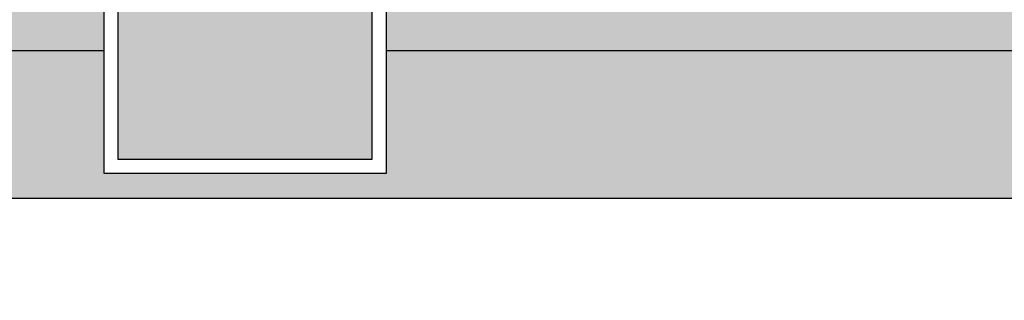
# Model space of a CAD drawing. Header units: millimetres. Extents: x 2341 to 31069, y -7915 to 10644.
# Tile 76 of 105: x 17949 to 18228, y 1636 to 1716. Entities that reach past the tile are written whole.
import ezdxf

# ---------------------------------------------------------------- set-up
doc = ezdxf.new("R2010")
doc.units = ezdxf.units.MM
doc.layers.add('koła', color=7, linetype='Continuous')

msp = doc.modelspace()

# ---------------------------------------------------------------- hatches: boundary and pattern name
at = {"layer": 'koła', "true_color": 0xd3da7b}
h = msp.add_hatch(color=53, dxfattribs=at)
h.dxf.hatch_style = 1
h.paths.add_polyline_path([(18022.66573520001, 2005.882090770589, -0.08164325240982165), (18030.55890356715, 2053.899258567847), (17971.52837264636, 2053.899258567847), (17971.52837264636, 2243.899258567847), (18069.52837264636, 2243.899258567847), (18069.52837264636, 2114.798042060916, -0.09391651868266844), (18116.52837264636, 2144.981323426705), (18116.52837264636, 2243.899258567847), (18214.52837264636, 2243.899258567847), (18214.52837264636, 2149.922083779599, -0.08803035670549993), (18261.52837264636, 2126.726750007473), (18261.52837264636, 2243.899258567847), (18359.52837264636, 2243.899258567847), (18359.52837264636, 2053.899258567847), (18314.77256683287, 2053.899258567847, -0.0816432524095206), (18322.66573520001, 2005.882090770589, -0.02545795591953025), (18321.88901330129, 1990.636984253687, -0.3253136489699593), (18437.73708292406, 1909.899258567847), (18497.52837264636, 1909.899258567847), (18497.52837264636, 2053.899258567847), (18406.52837264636, 2053.899258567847), (18406.52837264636, 2243.899258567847), (18497.52837264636, 2243.899258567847), (18497.52837264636, 2333.899258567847), (16707.52837264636, 2333.899258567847), (16707.52837264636, 2338.899258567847), (16627.52837264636, 2338.899258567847), (16627.52837264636, 2249.393708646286, -0.5350938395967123), (16958.52837264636, 2214.932398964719), (16958.52837264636, 2243.899258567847), (17056.52837264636, 2243.899258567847), (17056.52837264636, 2053.899258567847), (16969.66006948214, 2053.899258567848, -0.01786083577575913), (16964.33412183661, 2040.645197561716, -0.4093380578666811), (17082.33325534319, 1920.661879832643, -0.1686126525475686), (17056.52837264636, 1846.316201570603), (17056.52837264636, 1721.899258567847), (16958.52837264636, 1721.899258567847), (16958.52837264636, 1800.722216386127, -0.1017120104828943), (16911.52837264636, 1811.947281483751), (16911.52837264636, 1721.899258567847), (16813.52837264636, 1721.899258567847), (16813.52837264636, 1911.899258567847), (16842.65361434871, 1911.899258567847, -0.01827375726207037), (16842.33325534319, 1920.661879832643, -0.0224365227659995), (16842.81603081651, 1931.415160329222, -0.3066851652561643), (16627.52837264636, 1994.198885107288), (16627.52837264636, 1706.899258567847), (17248.52837264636, 1706.899258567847), (17248.52837264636, 1911.899258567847), (17328.52837264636, 1911.899258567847), (17328.52837264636, 1706.899258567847), (17480.52837264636, 1706.899258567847, -0.02209113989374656), (17481.1914304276, 1721.899258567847), (17392.52837264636, 1721.899258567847), (17392.52837264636, 1911.899258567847), (17490.52837264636, 1911.899258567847), (17490.52837264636, 1764.344885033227, -0.1253999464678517), (17537.52837264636, 1833.907132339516), (17537.52837264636, 1911.899258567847), (17635.52837264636, 1911.899258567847), (17635.52837264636, 1876.236200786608, -0.06954057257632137), (17682.52837264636, 1873.860331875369), (17682.52837264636, 1911.899258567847), (17780.52837264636, 1911.899258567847), (17780.52837264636, 1816.44377006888, -0.1768631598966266), (17820.52837264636, 1706.899258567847), (17972.52837264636, 1706.899258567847), (17972.52837264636, 1911.899258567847), (18052.52837264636, 1911.899258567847), (18052.52837264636, 1706.899258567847), (18497.52837264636, 1706.899258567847), (18497.52837264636, 1719.899258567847), (18406.52837264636, 1719.899258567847), (18406.52837264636, 1783.232121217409, -0.1147189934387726), (18359.52837264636, 1755.939154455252), (18359.52837264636, 1719.899258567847), (18261.52837264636, 1719.899258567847), (18261.52837264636, 1768.409512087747, -0.1523636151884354), (18214.52837264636, 1822.25849424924), (18214.52837264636, 1719.899258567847), (18116.52837264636, 1719.899258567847), (18116.52837264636, 1866.782858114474, -0.3058360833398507)])
h.paths.add_polyline_path([(17247.52837264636, 2053.899258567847), (17247.52837264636, 2243.899258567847), (17345.52837264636, 2243.899258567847), (17345.52837264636, 2218.906992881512, -0.6831114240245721), (17623.86811359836, 2243.899258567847), (17635.52837264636, 2243.899258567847), (17635.52837264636, 2211.685989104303, -0.05827930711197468), (17639.57659968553, 2177.072697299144, -0.05827930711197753), (17635.52837264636, 2142.459405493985), (17635.52837264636, 2053.899258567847), (17575.1821134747, 2053.899258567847, -0.3133742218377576), (17403.97108589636, 2053.899258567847), (17392.52837264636, 2053.899258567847), (17392.52837264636, 2062.69769291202, -0.1471803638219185), (17345.52837264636, 2135.238401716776), (17345.52837264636, 2053.899258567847)])
h.paths.add_polyline_path([(17341.52837264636, 2057.899258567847), (17251.52837264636, 2057.899258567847), (17251.52837264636, 2239.899258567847), (17341.52837264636, 2239.899258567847)], flags=16)
h.paths.add_polyline_path([(17337.52837264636, 2061.899258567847), (17255.52837264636, 2061.899258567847), (17255.52837264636, 2095.899258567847), (17337.52837264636, 2095.899258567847)], flags=0)
h.paths.add_polyline_path([(17396.52837264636, 2057.899258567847), (17396.52837264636, 2086.287084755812, -0.1957157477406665), (17359.57659968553, 2177.072697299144, -0.7749814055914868), (17603.38707020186, 2239.899258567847), (17631.52837264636, 2239.899258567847), (17631.52837264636, 2057.899258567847), (17541.51590562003, 2057.899258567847, -0.2084463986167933), (17437.63729375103, 2057.899258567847)], flags=16)
h.paths.add_polyline_path([(17400.52837264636, 2061.899258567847), (17400.52837264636, 2095.899258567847), (17482.52837264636, 2095.899258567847), (17482.52837264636, 2061.899258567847)], flags=0)
h.paths.add_polyline_path([(17337.52837264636, 2101.899258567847), (17255.52837264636, 2101.899258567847), (17255.52837264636, 2195.899258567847), (17337.52837264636, 2195.899258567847)], flags=0)
h.paths.add_polyline_path([(17400.52837264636, 2101.899258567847), (17400.52837264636, 2195.899258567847), (17482.52837264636, 2195.899258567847), (17482.52837264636, 2101.899258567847)], flags=0)
h.paths.add_polyline_path([(17201.52837264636, 2053.899258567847), (17103.52837264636, 2053.899258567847), (17103.52837264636, 2243.899258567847), (17201.52837264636, 2243.899258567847)], flags=16)
h.paths.add_polyline_path([(17201.52837264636, 1911.899258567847), (17201.52837264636, 1721.899258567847), (17103.52837264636, 1721.899258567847), (17103.52837264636, 1911.899258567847)], flags=16)
h.paths.add_polyline_path([(17197.52837264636, 2057.899258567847), (17107.52837264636, 2057.899258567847), (17107.52837264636, 2239.899258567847), (17197.52837264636, 2239.899258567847)], flags=0)
h.paths.add_polyline_path([(17197.52837264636, 1907.899258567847), (17197.52837264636, 1725.899258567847), (17107.52837264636, 1725.899258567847), (17107.52837264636, 1907.899258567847)], flags=0)
h.paths.add_polyline_path([(17193.52837264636, 2061.899258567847), (17111.52837264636, 2061.899258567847), (17111.52837264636, 2095.899258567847), (17193.52837264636, 2095.899258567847)], flags=0)
h.paths.add_polyline_path([(17193.52837264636, 1903.899258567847), (17193.52837264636, 1869.899258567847), (17111.52837264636, 1869.899258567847), (17111.52837264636, 1903.899258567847)], flags=0)
h.paths.add_polyline_path([(17193.52837264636, 2101.899258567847), (17111.52837264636, 2101.899258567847), (17111.52837264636, 2195.899258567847), (17193.52837264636, 2195.899258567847)], flags=0)
h.paths.add_polyline_path([(17193.52837264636, 1863.899258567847), (17193.52837264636, 1769.899258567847), (17111.52837264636, 1769.899258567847), (17111.52837264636, 1863.899258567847)], flags=0)
h.paths.add_polyline_path([(17337.52837264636, 2201.899258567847), (17255.52837264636, 2201.899258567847), (17255.52837264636, 2235.899258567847), (17337.52837264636, 2235.899258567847)], flags=0)
h.paths.add_polyline_path([(17545.52837264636, 2061.899258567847), (17545.52837264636, 2095.899258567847), (17627.52837264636, 2095.899258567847), (17627.52837264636, 2061.899258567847)], flags=0)
h.paths.add_polyline_path([(17400.52837264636, 2201.899258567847), (17400.52837264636, 2235.899258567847), (17482.52837264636, 2235.899258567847), (17482.52837264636, 2201.899258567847)], flags=0)
h.paths.add_polyline_path([(17545.52837264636, 2101.899258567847), (17545.52837264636, 2195.899258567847), (17627.52837264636, 2195.899258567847), (17627.52837264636, 2101.899258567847)], flags=0)
h.paths.add_polyline_path([(17193.52837264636, 2201.899258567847), (17111.52837264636, 2201.899258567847), (17111.52837264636, 2235.899258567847), (17193.52837264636, 2235.899258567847)], flags=0)
h.paths.add_polyline_path([(17193.52837264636, 1763.899258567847), (17193.52837264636, 1729.899258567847), (17111.52837264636, 1729.899258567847), (17111.52837264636, 1763.899258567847)], flags=0)
h.paths.add_polyline_path([(17545.52837264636, 2201.899258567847), (17545.52837264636, 2235.899258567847), (17627.52837264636, 2235.899258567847), (17627.52837264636, 2201.899258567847)], flags=0)
h.paths.add_polyline_path([(17682.52837264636, 2053.899258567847), (17682.52837264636, 2243.899258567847), (17780.52837264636, 2243.899258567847), (17780.52837264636, 2053.899258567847)], flags=16)
h.paths.add_polyline_path([(17686.52837264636, 2057.899258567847), (17686.52837264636, 2239.899258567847), (17776.52837264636, 2239.899258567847), (17776.52837264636, 2057.899258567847)], flags=0)
h.paths.add_polyline_path([(17690.52837264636, 2061.899258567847), (17690.52837264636, 2095.899258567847), (17772.52837264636, 2095.899258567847), (17772.52837264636, 2061.899258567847)], flags=0)
h.paths.add_polyline_path([(17690.52837264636, 2101.899258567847), (17690.52837264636, 2195.899258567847), (17772.52837264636, 2195.899258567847), (17772.52837264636, 2101.899258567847)], flags=0)
h.paths.add_polyline_path([(17690.52837264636, 2201.899258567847), (17690.52837264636, 2235.899258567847), (17772.52837264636, 2235.899258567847), (17772.52837264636, 2201.899258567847)], flags=0)
h.paths.add_polyline_path([(17827.52837264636, 2053.899258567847), (17827.52837264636, 2243.899258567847), (17925.52837264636, 2243.899258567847), (17925.52837264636, 2053.899258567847)], flags=16)
h.paths.add_polyline_path([(17827.52837264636, 1911.899258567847), (17925.52837264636, 1911.899258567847), (17925.52837264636, 1721.899258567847), (17827.52837264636, 1721.899258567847)], flags=16)
h.paths.add_polyline_path([(17831.52837264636, 2057.899258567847), (17831.52837264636, 2239.899258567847), (17921.52837264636, 2239.899258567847), (17921.52837264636, 2057.899258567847)], flags=0)
h.paths.add_polyline_path([(17831.52837264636, 1907.899258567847), (17921.52837264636, 1907.899258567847), (17921.52837264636, 1725.899258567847), (17831.52837264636, 1725.899258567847)], flags=0)
h.paths.add_polyline_path([(17835.52837264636, 2061.899258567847), (17835.52837264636, 2095.899258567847), (17917.52837264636, 2095.899258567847), (17917.52837264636, 2061.899258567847)], flags=0)
h.paths.add_polyline_path([(17835.52837264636, 1903.899258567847), (17917.52837264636, 1903.899258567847), (17917.52837264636, 1869.899258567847), (17835.52837264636, 1869.899258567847)], flags=0)
h.paths.add_polyline_path([(17835.52837264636, 2101.899258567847), (17835.52837264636, 2195.899258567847), (17917.52837264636, 2195.899258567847), (17917.52837264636, 2101.899258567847)], flags=0)
h.paths.add_polyline_path([(17835.52837264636, 1863.899258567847), (17917.52837264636, 1863.899258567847), (17917.52837264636, 1769.899258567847), (17835.52837264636, 1769.899258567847)], flags=0)
h.paths.add_polyline_path([(17835.52837264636, 2201.899258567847), (17835.52837264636, 2235.899258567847), (17917.52837264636, 2235.899258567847), (17917.52837264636, 2201.899258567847)], flags=0)
h.paths.add_polyline_path([(17835.52837264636, 1763.899258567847), (17917.52837264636, 1763.899258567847), (17917.52837264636, 1729.899258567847), (17835.52837264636, 1729.899258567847)], flags=0)
h.paths.add_polyline_path([(19645.92507849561, 2053.899258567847), (19601.52837264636, 2053.899258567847), (19601.52837264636, 2243.899258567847), (19699.52837264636, 2243.899258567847), (19699.52837264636, 2063.059998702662, -0.4104074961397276), (19847.57659968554, 1913.072697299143, -0.00528950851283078), (19847.54302688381, 1909.899258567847), (19853.52837264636, 1909.899258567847), (19853.52837264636, 1840.618040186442, -0.1211626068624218), (19900.52837264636, 1807.812627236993), (19900.52837264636, 1909.899258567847), (19998.52837264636, 1909.899258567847), (19998.52837264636, 1719.899258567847), (19930.01289633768, 1719.899258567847, -0.02732615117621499), (19928.34337489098, 1706.899258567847), (20303.72491486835, 1706.899258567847, -0.1330860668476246), (20370.52837264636, 1765.590745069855), (20370.52837264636, 1909.899258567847), (20450.52837264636, 1909.899258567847), (20450.52837264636, 1782.901829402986, -0.064302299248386), (20493.52837264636, 1776.030757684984), (20493.52837264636, 1909.899258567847), (20591.52837264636, 1909.899258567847), (20591.52837264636, 1719.899258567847), (20577.59122476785, 1719.899258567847, -0.02372085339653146), (20587.1248581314, 1706.899258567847), (20979.62299588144, 1706.899258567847), (20979.62299588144, 1794.685420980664), (21184.62299588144, 1794.685420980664), (21184.62299588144, 1706.899258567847), (21229.52837264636, 1706.899258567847), (21229.52837264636, 2006.899258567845), (21226.53115146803, 2007.028352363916), (21226.53115146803, 2012.028352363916), (21259.52837264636, 2010.607123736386), (21259.52837264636, 2338.899258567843), (21185.52559382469, 2338.899258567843), (21185.52559382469, 2333.899258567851), (20109.89357756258, 2333.899258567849, -0.1403883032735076), (20084.11562858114, 2243.899258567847), (20153.52837264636, 2243.899258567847), (20153.52837264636, 2053.899258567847), (20055.52837264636, 2053.899258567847), (20055.52837264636, 2209.285478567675, -0.0992990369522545), (19998.52837264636, 2174.331214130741), (19998.52837264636, 2053.899258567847), (19900.52837264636, 2053.899258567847), (19900.52837264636, 2168.519753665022, -0.07494379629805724), (19853.52837264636, 2187.47162668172), (19853.52837264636, 2053.899258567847), (19755.52837264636, 2053.899258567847), (19755.52837264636, 2243.899258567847), (19795.67152654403, 2243.899258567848, -0.1403883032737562), (19769.89357756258, 2333.899258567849), (19161.52837264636, 2333.899258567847), (19161.52837264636, 2243.899258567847), (19222.56992605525, 2243.899258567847, -0.8459225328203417), (19455.97375363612, 2204.661879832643), (19456.52837264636, 2243.899258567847), (19554.52837264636, 2243.899258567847), (19554.52837264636, 2053.899258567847), (19456.52837264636, 2053.899258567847), (19455.97375363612, 2204.661879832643, -0.2454379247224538), (19404.52837264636, 2106.171960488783), (19404.52837264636, 2053.899258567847), (19306.52837264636, 2053.899258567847), (19306.52837264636, 2088.330587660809, -0.1310008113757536), (19252.52837264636, 2118.424600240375), (19252.52837264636, 2053.899258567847), (19161.52837264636, 2053.899258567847), (19161.52837264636, 1909.899258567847), (19252.52837264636, 1909.899258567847), (19252.52837264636, 1719.899258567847), (19161.52837264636, 1719.899258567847), (19161.52837264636, 1706.899258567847), (19618.52837264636, 1706.899258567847), (19618.52837264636, 1785.591805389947, -0.1794148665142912), (19554.52837264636, 1867.937292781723), (19554.52837264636, 1719.899258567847), (19456.52837264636, 1719.899258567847), (19456.52837264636, 1909.899258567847), (19547.61017248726, 1909.899258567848, -0.00528950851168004), (19547.57659968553, 1913.072697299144, -0.3146190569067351)])
h.paths.add_polyline_path([(19404.52837264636, 1909.899258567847), (19404.52837264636, 1719.899258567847), (19306.52837264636, 1719.899258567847), (19306.52837264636, 1909.899258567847)], flags=16)
h.paths.add_polyline_path([(19400.52837264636, 1905.899258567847), (19400.52837264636, 1723.899258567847), (19310.52837264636, 1723.899258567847), (19310.52837264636, 1905.899258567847)], flags=0)
h.paths.add_polyline_path([(19396.52837264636, 1901.899258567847), (19396.52837264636, 1867.899258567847), (19314.52837264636, 1867.899258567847), (19314.52837264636, 1901.899258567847)], flags=0)
h.paths.add_polyline_path([(19396.52837264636, 1861.899258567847), (19396.52837264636, 1767.899258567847), (19314.52837264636, 1767.899258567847), (19314.52837264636, 1861.899258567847)], flags=0)
h.paths.add_polyline_path([(19396.52837264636, 1761.899258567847), (19396.52837264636, 1727.899258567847), (19314.52837264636, 1727.899258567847), (19314.52837264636, 1761.899258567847)], flags=0)
h.paths.add_polyline_path([(20055.52837264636, 1909.899258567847), (20153.52837264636, 1909.899258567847), (20153.52837264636, 1719.899258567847), (20055.52837264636, 1719.899258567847)], flags=16)
h.paths.add_polyline_path([(20059.52837264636, 1905.899258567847), (20149.52837264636, 1905.899258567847), (20149.52837264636, 1723.899258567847), (20059.52837264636, 1723.899258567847)], flags=0)
h.paths.add_polyline_path([(20063.52837264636, 1901.899258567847), (20145.52837264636, 1901.899258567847), (20145.52837264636, 1867.899258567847), (20063.52837264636, 1867.899258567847)], flags=0)
h.paths.add_polyline_path([(20063.52837264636, 1861.899258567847), (20145.52837264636, 1861.899258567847), (20145.52837264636, 1767.899258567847), (20063.52837264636, 1767.899258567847)], flags=0)
h.paths.add_polyline_path([(20063.52837264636, 1761.899258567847), (20145.52837264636, 1761.899258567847), (20145.52837264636, 1727.899258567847), (20063.52837264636, 1727.899258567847)], flags=0)
h.paths.add_polyline_path([(20202.52837264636, 2053.899258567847), (20202.52837264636, 2243.899258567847), (20300.52837264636, 2243.899258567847), (20300.52837264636, 2053.899258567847)], flags=16)
h.paths.add_polyline_path([(20202.52837264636, 1909.899258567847), (20300.52837264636, 1909.899258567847), (20300.52837264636, 1719.899258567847), (20202.52837264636, 1719.899258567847)], flags=16)
h.paths.add_polyline_path([(20206.52837264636, 2057.899258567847), (20206.52837264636, 2239.899258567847), (20296.52837264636, 2239.899258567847), (20296.52837264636, 2057.899258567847)], flags=0)
h.paths.add_polyline_path([(20206.52837264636, 1905.899258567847), (20296.52837264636, 1905.899258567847), (20296.52837264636, 1723.899258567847), (20206.52837264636, 1723.899258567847)], flags=0)
h.paths.add_polyline_path([(20210.52837264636, 2061.899258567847), (20210.52837264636, 2095.899258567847), (20292.52837264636, 2095.899258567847), (20292.52837264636, 2061.899258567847)], flags=0)
h.paths.add_polyline_path([(20210.52837264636, 1901.899258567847), (20292.52837264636, 1901.899258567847), (20292.52837264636, 1867.899258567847), (20210.52837264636, 1867.899258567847)], flags=0)
h.paths.add_polyline_path([(20210.52837264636, 2101.899258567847), (20210.52837264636, 2195.899258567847), (20292.52837264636, 2195.899258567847), (20292.52837264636, 2101.899258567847)], flags=0)
h.paths.add_polyline_path([(20210.52837264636, 1861.899258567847), (20292.52837264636, 1861.899258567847), (20292.52837264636, 1767.899258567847), (20210.52837264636, 1767.899258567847)], flags=0)
h.paths.add_polyline_path([(20210.52837264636, 2201.899258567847), (20210.52837264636, 2235.899258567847), (20292.52837264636, 2235.899258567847), (20292.52837264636, 2201.899258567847)], flags=0)
h.paths.add_polyline_path([(20210.52837264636, 1761.899258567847), (20292.52837264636, 1761.899258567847), (20292.52837264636, 1727.899258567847), (20210.52837264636, 1727.899258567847)], flags=0)
h.paths.add_polyline_path([(20353.52837264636, 2053.899258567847), (20353.52837264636, 2243.899258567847), (20451.52837264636, 2243.899258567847), (20451.52837264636, 2053.899258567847)], flags=16)
h.paths.add_polyline_path([(20357.52837264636, 2057.899258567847), (20357.52837264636, 2239.899258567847), (20447.52837264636, 2239.899258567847), (20447.52837264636, 2057.899258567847)], flags=0)
h.paths.add_polyline_path([(20361.52837264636, 2061.899258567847), (20361.52837264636, 2095.899258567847), (20443.52837264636, 2095.899258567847), (20443.52837264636, 2061.899258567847)], flags=0)
h.paths.add_polyline_path([(20361.52837264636, 2101.899258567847), (20361.52837264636, 2195.899258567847), (20443.52837264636, 2195.899258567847), (20443.52837264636, 2101.899258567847)], flags=0)
h.paths.add_polyline_path([(20361.52837264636, 2201.899258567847), (20361.52837264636, 2235.899258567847), (20443.52837264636, 2235.899258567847), (20443.52837264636, 2201.899258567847)], flags=0)
h.paths.add_polyline_path([(20493.52837264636, 2053.899258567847), (20493.52837264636, 2243.899258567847), (20591.52837264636, 2243.899258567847), (20591.52837264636, 2053.899258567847)], flags=16)
h.paths.add_polyline_path([(20497.52837264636, 2057.899258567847), (20497.52837264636, 2239.899258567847), (20587.52837264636, 2239.899258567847), (20587.52837264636, 2057.899258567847)], flags=0)
h.paths.add_polyline_path([(20501.52837264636, 2061.899258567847), (20501.52837264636, 2095.899258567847), (20583.52837264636, 2095.899258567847), (20583.52837264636, 2061.899258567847)], flags=0)
h.paths.add_polyline_path([(20501.52837264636, 2101.899258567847), (20501.52837264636, 2195.899258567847), (20583.52837264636, 2195.899258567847), (20583.52837264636, 2101.899258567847)], flags=0)
h.paths.add_polyline_path([(20501.52837264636, 2201.899258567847), (20501.52837264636, 2235.899258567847), (20583.52837264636, 2235.899258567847), (20583.52837264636, 2201.899258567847)], flags=0)
h.paths.add_polyline_path([(20648.52837264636, 2053.899258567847), (20648.52837264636, 2243.899258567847), (20746.52837264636, 2243.899258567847), (20746.52837264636, 2067.749317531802, -0.09961268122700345), (20803.52837264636, 2083.665266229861), (20803.52837264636, 2243.899258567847), (20888.94718116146, 2243.899258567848, -0.7028337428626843), (21243.05732911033, 2116.42352637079, -0.5379201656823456), (20964.56802194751, 1932.468562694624, -0.2398910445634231), (20901.52837264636, 1811.845903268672), (20901.52837264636, 1719.899258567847), (20803.52837264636, 1719.899258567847), (20803.52837264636, 1784.480128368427, -0.09961268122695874), (20746.52837264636, 1800.396077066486), (20746.52837264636, 1719.899258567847), (20648.52837264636, 1719.899258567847), (20648.52837264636, 1909.899258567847), (20666.53726416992, 1909.899258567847, -0.04048762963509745), (20664.57659968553, 1934.072697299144, -0.2355600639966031), (20724.34581106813, 2053.899258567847)])
h.paths.add_polyline_path([(20652.52837264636, 2057.899258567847), (20652.52837264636, 2239.899258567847), (20742.52837264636, 2239.899258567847), (20742.52837264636, 2057.899258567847)], flags=16)
h.paths.add_polyline_path([(20652.52837264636, 1905.899258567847), (20687.66616926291, 1905.899258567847, -0.05466738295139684), (20684.57659968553, 1934.072697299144, -0.3984137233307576), (20807.52837264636, 2063.881489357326), (20807.52837264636, 2239.899258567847), (20897.52837264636, 2239.899258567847), (20897.52837264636, 2222.354271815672, -0.7262030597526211), (21223.05732911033, 2116.42352637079, -0.606844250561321), (20939.80091761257, 1968.985018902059, -0.06807837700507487), (20944.57659968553, 1934.072697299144, -0.2232993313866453), (20897.52837264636, 1833.977725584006), (20897.52837264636, 1723.899258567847), (20807.52837264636, 1723.899258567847), (20807.52837264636, 1804.263905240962, -0.1340896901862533), (20742.52837264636, 1825.864319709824), (20742.52837264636, 1723.899258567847), (20652.52837264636, 1723.899258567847)], flags=16)
h.paths.add_polyline_path([(20656.52837264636, 2061.899258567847), (20656.52837264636, 2095.899258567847), (20738.52837264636, 2095.899258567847), (20738.52837264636, 2061.899258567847)], flags=0)
h.paths.add_polyline_path([(20656.52837264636, 1901.899258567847), (20738.52837264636, 1901.899258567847), (20738.52837264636, 1867.899258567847), (20656.52837264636, 1867.899258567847)], flags=0)
h.paths.add_polyline_path([(20656.52837264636, 2101.899258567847), (20656.52837264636, 2195.899258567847), (20738.52837264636, 2195.899258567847), (20738.52837264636, 2101.899258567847)], flags=0)
h.paths.add_polyline_path([(20656.52837264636, 1861.899258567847), (20738.52837264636, 1861.899258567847), (20738.52837264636, 1767.899258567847), (20656.52837264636, 1767.899258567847)], flags=0)
h.paths.add_polyline_path([(20656.52837264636, 2201.899258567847), (20656.52837264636, 2235.899258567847), (20738.52837264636, 2235.899258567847), (20738.52837264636, 2201.899258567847)], flags=0)
h.paths.add_polyline_path([(20656.52837264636, 1761.899258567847), (20738.52837264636, 1761.899258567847), (20738.52837264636, 1727.899258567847), (20656.52837264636, 1727.899258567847)], flags=0)
h.paths.add_polyline_path([(20811.52837264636, 2061.899258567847), (20811.52837264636, 2095.899258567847), (20893.52837264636, 2095.899258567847), (20893.52837264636, 2061.899258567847)], flags=0)
h.paths.add_polyline_path([(20811.52837264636, 1901.899258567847), (20893.52837264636, 1901.899258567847), (20893.52837264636, 1867.899258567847), (20811.52837264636, 1867.899258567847)], flags=0)
h.paths.add_polyline_path([(20811.52837264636, 2101.899258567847), (20811.52837264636, 2195.899258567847), (20893.52837264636, 2195.899258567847), (20893.52837264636, 2101.899258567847)], flags=0)
h.paths.add_polyline_path([(20811.52837264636, 1861.899258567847), (20893.52837264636, 1861.899258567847), (20893.52837264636, 1767.899258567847), (20811.52837264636, 1767.899258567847)], flags=0)
h.paths.add_polyline_path([(20811.52837264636, 2201.899258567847), (20811.52837264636, 2235.899258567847), (20893.52837264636, 2235.899258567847), (20893.52837264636, 2201.899258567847)], flags=0)
h.paths.add_polyline_path([(20811.52837264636, 1761.899258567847), (20893.52837264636, 1761.899258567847), (20893.52837264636, 1727.899258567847), (20811.52837264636, 1727.899258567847)], flags=0)
h.paths.add_polyline_path([(20971.52837264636, 2160.899258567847), (20971.52837264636, 2243.899258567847), (21055.52837264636, 2243.899258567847), (21055.52837264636, 2160.899258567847)], flags=0)
h.paths.add_polyline_path([(20975.52837264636, 2164.899258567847), (20975.52837264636, 2239.899258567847), (21051.52837264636, 2239.899258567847), (21051.52837264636, 2164.899258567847)], flags=0)
h.paths.add_polyline_path([(20979.52837264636, 2168.899258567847), (20979.52837264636, 2235.899258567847), (21047.52837264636, 2235.899258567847), (21047.52837264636, 2168.899258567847)], flags=0)
h.paths.add_polyline_path([(21223.05732911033, 2116.42352637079, 0.7122302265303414), (20901.52837264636, 2227.642025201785), (20901.52837264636, 2056.299491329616, -0.205675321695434), (20963.08639350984, 1955.163954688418, 0.5564641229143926)], flags=16)
h.paths.add_polyline_path([(21055.52837264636, 2160.899258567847), (20971.52837264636, 2160.899258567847), (20971.52837264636, 2243.899258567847), (21055.52837264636, 2243.899258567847)], flags=0)
h.paths.add_polyline_path([(21051.52837264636, 2164.899258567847), (20975.52837264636, 2164.899258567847), (20975.52837264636, 2239.899258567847), (21051.52837264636, 2239.899258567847)], flags=0)
h.paths.add_polyline_path([(21047.52837264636, 2168.899258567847), (20979.52837264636, 2168.899258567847), (20979.52837264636, 2235.899258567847), (21047.52837264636, 2235.899258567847)], flags=0)
h.paths.add_polyline_path([(20853.0817624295, 2053.899258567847), (20803.52837264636, 2053.899258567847), (20803.52837264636, 2063.602372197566, 0.3895055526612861), (20684.57659968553, 1934.072697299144, 0.04679364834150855), (20686.84389103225, 1909.899258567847), (20746.52837264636, 1909.899258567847), (20746.52837264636, 1823.305198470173, 0.1169801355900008), (20803.52837264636, 1804.543022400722), (20803.52837264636, 1909.899258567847), (20901.52837264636, 1909.899258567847), (20901.52837264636, 1837.432182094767, 0.2126517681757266), (20944.57659968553, 1934.072697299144, 0.01622938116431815), (20944.30281540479, 1942.505309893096, -0.1862142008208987)], flags=16)
h.paths.add_polyline_path([(21801.52837264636, 1950.899258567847), (21763.52837264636, 1950.899258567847), (21763.52837264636, 1983.899258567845), (21229.52837264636, 2006.899258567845), (21229.52837264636, 1706.899258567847), (21229.52837264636, 1690.899258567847), (21591.52837264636, 1690.899258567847), (21591.52837264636, 1699.341206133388), (21713.52837264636, 1699.341206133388), (21713.52837264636, 1690.899258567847), (21763.52837264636, 1690.899258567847), (21763.52837264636, 1925.899258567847), (21801.52837264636, 1925.899258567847)])
h.paths.add_polyline_path([(21390.52837264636, 1893.899258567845), (21390.52837264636, 1812.899258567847), (21309.52837264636, 1812.899258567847), (21309.52837264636, 1893.899258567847)], flags=16)
h.paths.add_polyline_path([(21386.52837264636, 1889.899258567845), (21386.52837264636, 1816.899258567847), (21313.52837264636, 1816.899258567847), (21313.52837264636, 1889.899258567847)], flags=0)
h.paths.add_polyline_path([(21382.52837264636, 1885.899258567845), (21382.52837264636, 1820.899258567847), (21317.52837264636, 1820.899258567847), (21317.52837264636, 1885.899258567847)], flags=0)
h.paths.add_polyline_path([(21450.52837264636, 1893.899258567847), (21483.62327538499, 1893.899258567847, -0.7355423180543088), (21702.33325534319, 1825.661879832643, -0.9480921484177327), (21463.01387092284, 1812.899258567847), (21450.52837264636, 1812.899258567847)], flags=16)
h.paths.add_polyline_path([(21454.52837264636, 1889.899258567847), (21505.69410625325, 1889.899258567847, -0.4504751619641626), (21655.43359832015, 1893.899258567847), (21672.52837264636, 1893.899258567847), (21672.52837264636, 1868.845682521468, -0.1120984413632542), (21682.33325534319, 1825.661879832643, -0.9570654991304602), (21482.71791280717, 1816.899258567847), (21454.52837264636, 1816.899258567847)], flags=16)
h.paths.add_polyline_path([(21458.52837264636, 1885.899258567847), (21523.52837264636, 1885.899258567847), (21523.52837264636, 1820.899258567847), (21458.52837264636, 1820.899258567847)], flags=0)
h.paths.add_polyline_path([(21595.52837264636, 1889.899258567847), (21668.52837264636, 1889.899258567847), (21668.52837264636, 1816.899258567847), (21595.52837264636, 1816.899258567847)], flags=0)
h.paths.add_polyline_path([(21599.52837264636, 1885.899258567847), (21664.52837264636, 1885.899258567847), (21664.52837264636, 1820.899258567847), (21599.52837264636, 1820.899258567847)], flags=0)
h.paths.add_polyline_path([(21682.33325534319, 1825.661879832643, 0.112098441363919), (21672.52837264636, 1868.845682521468), (21672.52837264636, 1812.899258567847), (21591.52837264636, 1812.899258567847), (21591.52837264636, 1893.899258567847), (21655.43359832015, 1893.899258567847, 0.4345071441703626), (21509.23291236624, 1893.899258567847), (21531.52837264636, 1893.899258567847), (21531.52837264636, 1812.899258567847), (21483.15102155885, 1812.899258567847, 0.9379756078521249)], flags=16)
h.paths.add_polyline_path([(20493.52837264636, 1755.056087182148, 0.07323751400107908), (20450.52837264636, 1762.891607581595), (20450.52837264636, 1706.899258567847), (20562.38163902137, 1706.899258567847, 0.02923305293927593), (20550.62916859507, 1719.899258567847), (20493.52837264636, 1719.899258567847)])
h.paths.add_polyline_path([(20370.52837264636, 1742.941954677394, 0.09311847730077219), (20328.46813397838, 1706.899258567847), (20370.52837264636, 1706.899258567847)])
h.paths.add_polyline_path([(20876.3908465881, 2048.436148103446, 0.1441169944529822), (20939.80091761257, 1968.985018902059, 0.203589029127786)], flags=0)
h.paths.add_polyline_path([(20089.89357756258, 2333.899258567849), (19789.89357756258, 2333.899258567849, 0.1622776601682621), (19819.89357756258, 2243.899258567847), (19853.52837264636, 2243.899258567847), (19853.52837264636, 2211.257294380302, 0.08721984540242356), (19900.52837264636, 2189.156795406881), (19900.52837264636, 2243.899258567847), (19998.52837264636, 2243.899258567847), (19998.52837264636, 2195.834198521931, 0.1202351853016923), (20055.52837264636, 2238.355581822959), (20055.52837264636, 2243.899258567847), (20059.89357756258, 2243.899258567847, 0.1622776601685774)])
h.paths.add_polyline_path([(19567.57659968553, 1913.072697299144, 0.2333991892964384), (19618.52837264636, 1809.867184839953), (19618.52837264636, 1909.899258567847), (19698.52837264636, 1909.899258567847), (19698.52837264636, 1783.076181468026, 0.009459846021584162), (19703.4453590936, 1783.205235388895, -0.157447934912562), (19755.52837264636, 1835.415918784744), (19755.52837264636, 1909.899258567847), (19827.53786040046, 1909.899258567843, 0.006103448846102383), (19827.57659968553, 1913.072697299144, 1.000000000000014)])
h.paths.add_polyline_path([(19900.52837264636, 1771.845682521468, 0.1710422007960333), (19853.52837264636, 1818.851579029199), (19853.52837264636, 1719.899258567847), (19755.52837264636, 1719.899258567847), (19755.52837264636, 1774.719554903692, -0.0669570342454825), (19716.90820215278, 1764.323616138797, 0.0914145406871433), (19710.33325534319, 1728.661879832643, 0.05490049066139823), (19712.73003656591, 1706.899258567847), (19907.93647412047, 1706.899258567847, 0.03292263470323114), (19909.94859787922, 1719.899258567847), (19900.52837264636, 1719.899258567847)])
h.paths.add_polyline_path([(19755.52837264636, 1812.306514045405, 0.09239698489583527), (19729.07489279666, 1786.946341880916, 0.05438313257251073), (19755.52837264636, 1796.704351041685)])
h.paths.add_polyline_path([(19243.99316813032, 2243.899258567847), (19252.52837264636, 2243.899258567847), (19252.52837264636, 2149.554090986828, 0.1737826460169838), (19306.52837264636, 2109.095308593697), (19306.52837264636, 2243.899258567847), (19404.52837264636, 2243.899258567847), (19404.52837264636, 2131.858966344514, 0.206732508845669), (19435.97375363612, 2204.661879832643, 0.8162903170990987)])
h.paths.add_polyline_path([(18293.47281941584, 2053.899258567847), (18261.52837264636, 2053.899258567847), (18261.52837264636, 2100.76850532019, 0.1065921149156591), (18214.52837264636, 2128.957350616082), (18214.52837264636, 2053.899258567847), (18116.52837264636, 2053.899258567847), (18116.52837264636, 2123.136500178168, 0.1179929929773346), (18069.52837264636, 2085.019215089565), (18069.52837264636, 2053.899258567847), (18051.85865098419, 2053.899258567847, 0.09486385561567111), (18042.66573520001, 2005.882090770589, 0.2887132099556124), (18116.52837264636, 1888.627681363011), (18116.52837264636, 1909.899258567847), (18210.92942776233, 1909.899258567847, -0.2676814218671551), (18301.49416106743, 1988.468398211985, 0.03360147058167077), (18302.66573520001, 2005.882090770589, 0.09486385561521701)])
h.paths.add_polyline_path([(18318.43000360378, 1970.487485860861, -0.114531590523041), (18287.93626882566, 1909.899258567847), (18359.52837264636, 1909.899258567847), (18359.52837264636, 1777.060043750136, 0.1524584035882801), (18406.52837264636, 1813.706083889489), (18406.52837264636, 1909.899258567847), (18416.31384084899, 1909.899258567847, 0.3166520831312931)])
h.paths.add_polyline_path([(18296.63611771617, 1966.749696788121, 0.2886507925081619), (18225.70964416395, 1887.196187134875, 0.2143817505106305)])
h.paths.add_polyline_path([(18261.52837264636, 1885.037431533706, -0.07044393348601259), (18224.48705095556, 1865.117921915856, 0.2121716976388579), (18261.52837264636, 1792.844486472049)])
at = {"layer": 'koła'}
h = msp.add_hatch(color=7, dxfattribs=at)
h.dxf.hatch_style = 1
h.paths.add_polyline_path([(17324.52837264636, 1907.899258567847), (17252.52837264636, 1907.899258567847), (17252.52837264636, 1675.899258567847), (17324.52837264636, 1675.899258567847)])
h.paths.add_polyline_path([(17256.52837264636, 1769.899258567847), (17256.52837264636, 1863.899258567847), (17320.52837264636, 1863.899258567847), (17320.52837264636, 1769.899258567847)], flags=16)
h.paths.add_polyline_path([(17256.52837264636, 1869.899258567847), (17256.52837264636, 1903.899258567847), (17320.52837264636, 1903.899258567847), (17320.52837264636, 1869.899258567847)], flags=16)
h.paths.add_polyline_path([(18048.52837264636, 1907.899258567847), (17976.52837264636, 1907.899258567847), (17976.52837264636, 1675.899258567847), (18048.52837264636, 1675.899258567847)])
h.paths.add_polyline_path([(17980.52837264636, 1769.899258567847), (17980.52837264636, 1863.899258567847), (18044.52837264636, 1863.899258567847), (18044.52837264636, 1769.899258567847)], flags=16)
h.paths.add_polyline_path([(17980.52837264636, 1869.899258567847), (17980.52837264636, 1903.899258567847), (18044.52837264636, 1903.899258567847), (18044.52837264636, 1869.899258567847)], flags=16)
h.paths.add_polyline_path([(20446.52837264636, 1905.899258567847), (20374.52837264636, 1905.899258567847), (20374.52837264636, 1673.899258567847), (20446.52837264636, 1673.899258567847)])
h.paths.add_polyline_path([(20378.52837264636, 1767.899258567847), (20378.52837264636, 1861.899258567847), (20442.52837264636, 1861.899258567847), (20442.52837264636, 1767.899258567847)], flags=16)
h.paths.add_polyline_path([(20378.52837264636, 1867.899258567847), (20378.52837264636, 1901.899258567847), (20442.52837264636, 1901.899258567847), (20442.52837264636, 1867.899258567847)], flags=16)
h.paths.add_polyline_path([(19694.52837264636, 1905.899258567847), (19622.52837264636, 1905.899258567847), (19622.52837264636, 1673.899258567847), (19694.52837264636, 1673.899258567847)])
h.paths.add_polyline_path([(19626.52837264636, 1767.899258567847), (19626.52837264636, 1861.899258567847), (19690.52837264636, 1861.899258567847), (19690.52837264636, 1767.899258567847)], flags=16)
h.paths.add_polyline_path([(19626.52837264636, 1867.899258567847), (19626.52837264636, 1901.899258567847), (19690.52837264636, 1901.899258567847), (19690.52837264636, 1867.899258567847)], flags=16)
at = {"layer": 'koła', "true_color": 0x7aafdf}
h = msp.add_hatch(color=143, dxfattribs=at)
h.dxf.hatch_style = 1
h.paths.add_polyline_path([(19161.52837264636, 1706.899258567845), (18497.52837264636, 1706.899258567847), (18497.52837264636, 1666.899258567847), (19161.52837264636, 1668.899258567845)])
h.paths.add_polyline_path([(18497.52837264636, 1706.899258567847), (18052.52837264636, 1706.899258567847), (18052.52837264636, 1671.899258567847), (17972.52837264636, 1671.899258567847), (17972.52837264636, 1706.899258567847), (17328.52837264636, 1706.899258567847), (17328.52837264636, 1671.899258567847), (17248.52837264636, 1671.899258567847), (17248.52837264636, 1706.899258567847), (16627.52837264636, 1706.899258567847), (16627.52837264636, 1664.899258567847), (18497.52837264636, 1664.899258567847)])
h.paths.add_polyline_path([(16627.52837264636, 1706.899258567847), (16565.52837264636, 1706.899258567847), (16565.52837264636, 1662.899258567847), (16627.52837264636, 1664.899258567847)])
h.paths.add_polyline_path([(20370.52837264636, 1706.899258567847), (19698.52837264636, 1706.899258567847), (19698.52837264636, 1669.899258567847), (19618.52837264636, 1669.899258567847), (19618.52837264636, 1706.899258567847), (19161.52837264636, 1706.899258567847), (19161.52837264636, 1668.899258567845), (19161.52837264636, 1661.899258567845), (21229.52837264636, 1664.899258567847), (21229.52837264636, 1706.899258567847), (21184.62299588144, 1706.899258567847), (21184.62299588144, 1684.685420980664), (20979.62299588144, 1684.685420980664), (20979.62299588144, 1706.899258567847), (20450.52837264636, 1706.899258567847), (20450.52837264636, 1669.899258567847), (20370.52837264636, 1669.899258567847)])
h.paths.add_polyline_path([(21591.52837264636, 1690.899258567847), (21229.52837264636, 1690.899258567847), (21229.52837264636, 1664.899258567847), (21229.52837264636, 1655.899258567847), (21591.52837264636, 1642.34120613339)])
h.paths.add_polyline_path([(21763.52837264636, 1690.899258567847), (21713.52837264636, 1690.899258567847), (21713.52837264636, 1637.771917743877), (21763.52837264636, 1635.899258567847)])
h.paths.add_polyline_path([(21713.52837264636, 1690.899258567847), (21591.52837264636, 1690.899258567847), (21591.52837264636, 1642.34120613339), (21713.52837264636, 1637.771917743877)])
h.paths.add_polyline_path([(21713.52837264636, 1699.341206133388), (21591.52837264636, 1699.341206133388), (21591.52837264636, 1690.899258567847), (21713.52837264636, 1690.899258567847)])

# ---------------------------------------------------------------- linework, layer by layer
for p, q in [((17328.52837264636, 1706.899258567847), (17972.52837264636, 1706.899258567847)), ((18052.52837264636, 1706.899258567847), (18497.52837264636, 1706.899258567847)), ((16627.52837264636, 1664.899258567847), (18497.52837264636, 1664.899258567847))]:
    msp.add_line(p, q)
for points in [[(17972.52837264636, 1911.899258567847), (18052.52837264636, 1911.899258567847), (18052.52837264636, 1671.899258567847), (17972.52837264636, 1671.899258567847)], [(17976.52837264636, 1907.899258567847), (18048.52837264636, 1907.899258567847), (18048.52837264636, 1675.899258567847), (17976.52837264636, 1675.899258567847)]]:
    msp.add_lwpolyline(points, close=True)

doc.saveas('drawing.dxf')
